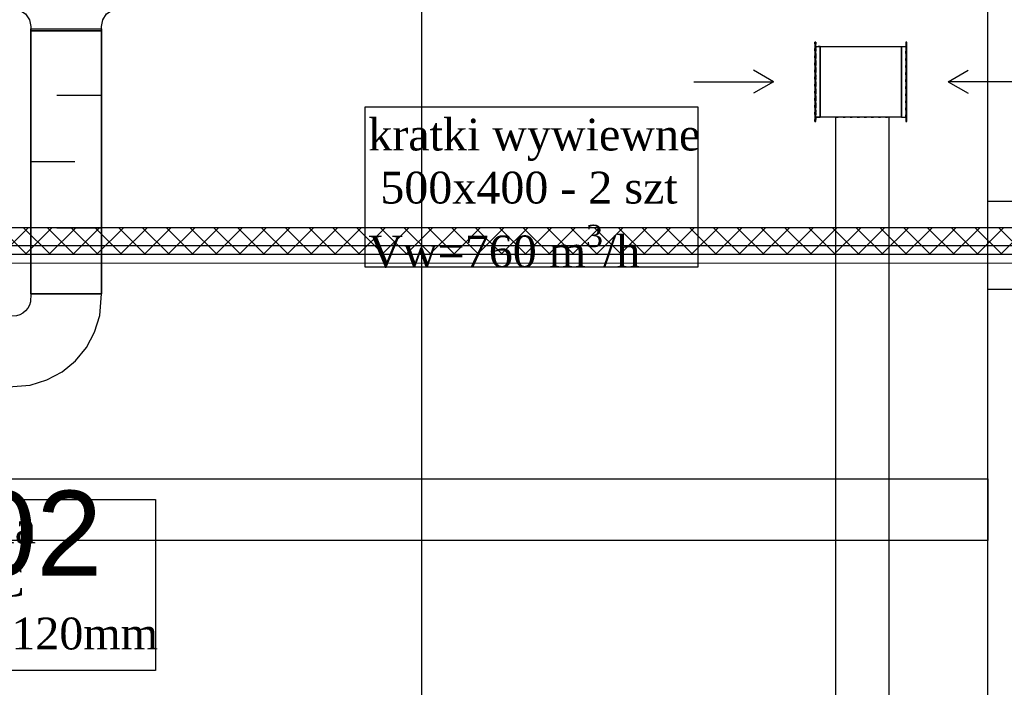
# Model space of a CAD drawing. Header units: centimetres. Extents: x -149939 to 48626, y -46000 to 152985.
# Tile 237 of 256: x 7197 to 12773, y 26499 to 30277. Entities that reach past the tile are written whole.
import ezdxf

# ---------------------------------------------------------------- set-up
doc = ezdxf.new("R2010")
doc.units = ezdxf.units.CM
doc.header["$LTSCALE"] = 50
doc.header["$PDMODE"] = 35
doc.header["$PDSIZE"] = 0.1
for name, pattern in [('CADVENT_HIDDEN', [0.8, 0.25, -0.55]), ('Kondygnacja  -0_5$0$HIDDEN', [9.525, 6.35, -3.175]), ('Kondygnacja  -0_5$0$HIDDEN2', [4.7625, 3.175, -1.5875]), ('Osie rzutów$0$DASHDOT2', [12.7, 6.35, -3.175, 0, -3.175])]:
    doc.linetypes.add(name, pattern=pattern)
doc.layers.get('0').update_dxf_attribs({"color": 8})
doc.layers.get('DEFPOINTS').update_dxf_attribs({"color": 8})
for name, color, linetype in [('bgde-nawiewEXP', 7, 'Continuous'), ('bgde-wywiewEXP', 5, 'Continuous'), ('bgde-wywiewHIDDEN', 7, 'Continuous'), ('bgde_AJ_opis', 7, 'Continuous'), ('bgde_AJ_strzałki', 7, 'Continuous'), ('bgde_tlumik', 7, 'Continuous'), ('Kondygnacja  -0_5$0$ARCH_GK', 8, 'Continuous'), ('Kondygnacja  -0_5$0$ARCH_KONSTR_POWYŻEJ RZUTU', 8, 'Kondygnacja  -0_5$0$HIDDEN'), ('Kondygnacja  -0_5$0$ARCH_KONSTR_POWYŻEJ RZUTU_IST', 8, 'Kondygnacja  -0_5$0$HIDDEN2'), ('Osie rzutów$0$ARCH_INFO_OSIE_IST', 8, 'Osie rzutów$0$DASHDOT2'), ('Osie rzutów$0$ARCH_INFO_OSIE_OPISY_IST', 8, 'Continuous')]:
    doc.layers.add(name, color=color, linetype=linetype)
for name, color, linetype, lineweight in [('Kondygnacja  -0_5$0$ARCH_INFO_WYMIARY', 8, 'Continuous', 9), ('Kondygnacja  -0_5$0$ARCH_WIDOK', 8, 'Continuous', 13), ('RFCU', 6, 'Continuous', 30)]:
    doc.layers.add(name, color=color, linetype=linetype, lineweight=lineweight)
doc.styles.add('Arial', font='ARIAL.TTF')
doc.styles.add('Kondygnacja  -0_5$0$Romans', font='Romans.shx', dxfattribs={"width": 0.7})
doc.dimstyles.new('Kondygnacja  -0_5$0$Wymiary 1-100', dxfattribs={"dimtxt": 12, "dimasz": 10, "dimexe": 5, "dimexo": 0, "dimgap": 4, "dimtad": 1, "dimrnd": 0.5, "dimzin": 12, "dimdsep": 46, "dimtxsty": 'Kondygnacja  -0_5$0$Romans', "dimblk": 'Kondygnacja  -0_5$0$_Oblique', "dimcen": 10, "dimdle": 10, "dimclrt": 55, "dimazin": 0, "dimtfac": 1, "dimtmove": 1, "dimatfit": 3, "dimfxl": 8, "dimfxlon": 1, "dimtolj": 1, "dimtzin": 0, "dimarcsym": 0})

# ---------------------------------------------------------------- blocks, each defined once
blk = doc.blocks.new('Osie rzutów')
at = {"layer": 'Osie rzutów$0$ARCH_INFO_OSIE_IST', "ltscale": 10}
for p, q in [((12860, 12510), (12860, 4623.26)), ((4436.04, 7400), (15156.54, 7400))]:
    blk.add_line(p, q, dxfattribs=at)
blk = doc.blocks.new('Kondygnacja  -0_5$0$konstrukcja istniejąca -0.5')
at = {"layer": 'Kondygnacja  -0_5$0$ARCH_KONSTR_POWYŻEJ RZUTU_IST', "ltscale": 10}
for p, q in [((13382, 7425), (13432, 7425)), ((13382, 7375), (13382, 7425)), ((13432, 7375), (13382, 7375))]:
    blk.add_line(p, q, dxfattribs=at)
for points in [[(13382, 7425), (13382, 8575)], [(13382, 6225), (13382, 7375)], [(12338, 7267.89), (13382, 7267.89), (13382, 7232.89), (12338, 7232.89)]]:
    blk.add_lwpolyline(points, dxfattribs=at)
blk = doc.blocks.new('Kondygnacja  -0_5$0$_Oblique')
at = {"color": 0, "linetype": 'ByBlock', "lineweight": -2}
blk.add_line((-0.5, -0.5), (0.5, 0.5), dxfattribs=at)
blk = doc.blocks.new('*D197')
at = {"layer": 'DEFPOINTS', "color": 0}
for p in [(9196, 79785), (9474.1, 79785), (9196, 12690)]:
    blk.add_point(p, dxfattribs=at)
at = {"layer": 'Kondygnacja  -0_5$0$ARCH_INFO_WYMIARY', "color": 0, "lineweight": -2}
for p, q in [((9474.1, 12680), (9474.1, 79795)), ((9466.1, 79785), (9479.1, 79785)), ((9466.1, 12690), (9479.1, 12690))]:
    blk.add_line(p, q, dxfattribs=at)
at = {"layer": 'Kondygnacja  -0_5$0$ARCH_INFO_WYMIARY', "color": 0, "linetype": 'ByBlock', "lineweight": -2, "xscale": 10, "yscale": 10, "zscale": 10}
for p, rotation in [((9474.1, 79785), 90), ((9474.1, 12690), 270)]:
    blk.add_blockref('Kondygnacja  -0_5$0$_Oblique', p, dxfattribs=dict(at, rotation=rotation))
at = {"layer": 'Kondygnacja  -0_5$0$ARCH_INFO_WYMIARY', "color": 55, "insert": (9464.1, 46237.5), "char_height": 12, "attachment_point": 5, "rotation": 90, "style": 'Kondygnacja  -0_5$0$Romans'}
blk.add_mtext('\\A1;67095', dxfattribs=at)
blk = doc.blocks.new('*D212')
at = {"layer": 'DEFPOINTS', "color": 0}
for p in [(-30586.3, 81900), (-30681.1, 12489.5), (9064, 12489.5)]:
    blk.add_point(p, dxfattribs=at)
at = {"layer": 'Kondygnacja  -0_5$0$ARCH_INFO_WYMIARY', "color": 0, "lineweight": -2}
for p, q in [((-30681.1, 81910), (-30681.1, 12479.5)), ((-30673.1, 81900), (-30686.1, 81900)), ((-30673.1, 12489.5), (-30686.1, 12489.5))]:
    blk.add_line(p, q, dxfattribs=at)
at = {"layer": 'Kondygnacja  -0_5$0$ARCH_INFO_WYMIARY', "color": 0, "linetype": 'ByBlock', "lineweight": -2, "xscale": 10, "yscale": 10, "zscale": 10}
for p, rotation in [((-30681.1, 81900), 90), ((-30681.1, 12489.5), 270)]:
    blk.add_blockref('Kondygnacja  -0_5$0$_Oblique', p, dxfattribs=dict(at, rotation=rotation))
at = {"layer": 'Kondygnacja  -0_5$0$ARCH_INFO_WYMIARY', "color": 55, "insert": (-30691.1, 47194.8), "char_height": 12, "attachment_point": 5, "rotation": 90, "style": 'Kondygnacja  -0_5$0$Romans'}
blk.add_mtext('\\A1;69410.5', dxfattribs=at)
blk = doc.blocks.new('strzałki2')
at = {"layer": 'bgde_AJ_strzałki'}
for p, q in [((0, 686.6), (-64.9, 574.6, 1393)), ((0, 236.6), (0, 686.6)), ((0, 686.6), (64.9, 574.6, 1393))]:
    blk.add_line(p, q, dxfattribs=at)
blk = doc.blocks.new('t42')
at = {"layer": 'bgde_tlumik'}
for p, q in [((7407.5, 29850), (7657.5, 29850)), ((7260, 29475), (7510, 29475)), ((7407.5, 29100), (7657.5, 29100))]:
    blk.add_line(p, q, dxfattribs=at)
blk.add_lwpolyline([(7660, 28725), (7260, 28725), (7260, 30225), (7660, 30225)], close=True, dxfattribs=at)

msp = doc.modelspace()

# ---------------------------------------------------------------- hatches: boundary and pattern name
at = {"layer": 'Kondygnacja  -0_5$0$ARCH_GK', "linetype": 'Continuous'}
h = msp.add_hatch(dxfattribs=at)
h.set_pattern_fill('ANSI37', color=256, scale=30, angle=-360, style=0)
h.set_pattern_definition([(45, (-121140, -45000), (-67.35192, 67.35192), []), (135, (-121140, -45000), (-67.35192, -67.35192), [])])
h.paths.add_polyline_path([(13105, 28950), (13105, 29100), (3945, 29100), (3870, 29062.5), (3870, 28950)], flags=0)
h.paths.add_polyline_path([(3870, 28950), (3870, 29062.5), (3795, 29100), (1815, 29100), (1815, 28950)], flags=0)

# ---------------------------------------------------------------- linework, layer by layer
at = {"layer": 'bgde-nawiewEXP', "linetype": 'Continuous'}
for points in [[(5782.767, 30338.607), (5792.767, 30338.607), (5792.767, 30738.607), (7134.997, 30738.607), (7134.997, 30338.607), (7159.997, 30338.607), (7198.266, 30330.994), (7230.708, 30309.317), (7252.385, 30276.875), (7259.997, 30238.607), (7259.997, 28725), (7659.997, 28725), (7659.997, 30213.607), (7259.997, 30213.607), (7659.997, 30213.607), (7659.997, 30238.607), (7667.609, 30276.875), (7689.287, 30309.317), (7721.729, 30330.994), (7759.997, 30338.607), (7784.997, 30338.607), (7784.997, 30738.607), (7134.997, 30738.607)], [(6934.997, 28550), (6934.997, 28250), (7134.997, 28200), (7257.543, 28209.607), (7351.34, 28238.06), (7437.784, 28284.266), (7513.553, 28346.447), (7575.735, 28422.216), (7621.94, 28508.66), (7650.393, 28602.457), (7660.001, 28724.998), (7260.001, 28725.002), (7258.079, 28680.493), (7252.388, 28661.734), (7243.147, 28644.444), (7230.71, 28629.29), (7215.556, 28616.854), (7198.267, 28607.612), (7179.507, 28601.922), (7134.997, 28600), (7134.997, 28200), (7134.997, 28600), (6934.997, 28550), (6934.997, 28250)]]:
    msp.add_lwpolyline(points, dxfattribs=at)
at = {"layer": 'bgde-wywiewEXP', "linetype": 'Continuous'}
for points in [[(11700.544, 29700.593), (11706.544, 29700.593), (11706.544, 30150.593), (11700.544, 30150.593)], [(12214.544, 29700.593), (12220.544, 29700.593), (12220.544, 30150.593), (12214.544, 30150.593)]]:
    msp.add_lwpolyline(points, close=True, dxfattribs=at)
for points in [[(11706.544, 30125.593), (11730.544, 30125.593), (11730.544, 29725.593), (11730.544, 30125.593), (12190.544, 30125.593), (12190.544, 29725.593), (11706.544, 29725.593)], [(11730.544, 29725.593), (11730.544, 30125.593)], [(12190.544, 29725.593), (12190.544, 30125.593), (12214.544, 30125.593)], [(11706.544, 29725.593), (11730.544, 29725.593)], [(11819.915, 26403.234), (11819.915, 29725.593)], [(12119.915, 29725.593), (12119.915, 26403.234)], [(12190.544, 29725.593), (12214.544, 29725.593)]]:
    msp.add_lwpolyline(points, dxfattribs=at)
at = {"layer": 'bgde-wywiewHIDDEN', "linetype": 'CADVENT_HIDDEN'}
for points in [[(11700.544, 29700.593), (11700.544, 30150.593), (11706.544, 30150.593), (11706.544, 29725.593), (11706.544, 30125.593), (11706.544, 29700.593)], [(12214.544, 30150.593), (12214.544, 30150.593)], [(11706.544, 29725.593), (11706.544, 29725.593)], [(12190.544, 29725.593), (12190.544, 29725.593)], [(11700.544, 29700.593), (11700.544, 29700.593)], [(11706.544, 29700.593), (11706.544, 29700.593)]]:
    msp.add_lwpolyline(points, close=True, dxfattribs=at)
for points in [[(11706.544, 29725.593), (11730.544, 29725.593), (11730.544, 30125.593), (11706.544, 30125.593)], [(12190.544, 29725.593), (12190.544, 30125.593), (12214.544, 30125.593), (12214.544, 29725.593), (12214.544, 30125.593), (12214.544, 29700.593), (12220.544, 29700.593), (12220.544, 30150.593), (12214.544, 30150.593), (12214.544, 30125.593)], [(11819.915, 29725.593), (12119.915, 29725.593)], [(12190.544, 29725.593), (12214.544, 29725.593)]]:
    msp.add_lwpolyline(points, dxfattribs=at)
at = {"layer": 'bgde_AJ_opis', "elevation": 1920}
for points in [[(9152.935, 29784.012), (11036.853, 29784.012), (11036.853, 28876.375), (9152.935, 28876.375)], [(5044.686, 27562.347), (7967.035, 27562.347), (7967.035, 26594.436), (5044.686, 26594.436)]]:
    msp.add_lwpolyline(points, close=True, dxfattribs=at)
at = {"layer": 'Kondygnacja  -0_5$0$ARCH_GK', "linetype": 'Continuous'}
for p, q in [((13105, 29100), (3795, 29100)), ((1815, 28950), (13105, 28950))]:
    msp.add_line(p, q, dxfattribs=at)
at = {"layer": 'Kondygnacja  -0_5$0$ARCH_WIDOK'}
msp.add_lwpolyline([(1815, 28900), (13105, 28900)], dxfattribs=at)

# ---------------------------------------------------------------- block references
at = {"layer": 'bgde_AJ_strzałki', "xscale": -1, "rotation": 270}
msp.add_blockref('strzałki2', (10778.957, 29925.593, 530), dxfattribs=at)
at = {"layer": 'bgde_AJ_strzałki', "rotation": 90}
msp.add_blockref('strzałki2', (13142.137, 29925.593, 530), dxfattribs=at)
at = {"layer": 'bgde_tlumik'}
msp.add_blockref('t42', (0, 0), dxfattribs=at)
at = {"layer": 'Kondygnacja  -0_5$0$ARCH_KONSTR_POWYŻEJ RZUTU', "xscale": 10, "yscale": 10, "zscale": 10}
msp.add_blockref('Kondygnacja  -0_5$0$konstrukcja istniejąca -0.5', (-121140, -45000), dxfattribs=at)
at = {"layer": 'Osie rzutów$0$ARCH_INFO_OSIE_OPISY_IST', "color": 30, "xscale": 10, "yscale": 10, "zscale": 10}
msp.add_blockref('Osie rzutów', (-121140, -45000), dxfattribs=at)

# ---------------------------------------------------------------- texts
at = {"layer": 'bgde_AJ_opis', "char_height": 180, "attachment_point": 1}
for s, insert, width in [('\\A1;{\\fTimes New Roman|b0|i0|c238|p18;kratki wywiewne  500x400 - 2 szt \\PVw=760 m\\H0.7x;\\S3^ ;\\H1.4286x;/h}', (9171.602, 29716.826, 1920), 1876.31307), ('\\A1;{\\fTimes New Roman|b0|i0|c238|p18;Nagrzewnica wodna \\PQ=8,95kW; 60/45C\\PAxBxH=530x480x120mm}', (5063.353, 27493.198, 1920), 2731.46614)]:
    msp.add_mtext(s, dxfattribs=dict(at, insert=insert, width=width))
at = {"layer": 'RFCU', "insert": (4609.249, 27611.439), "char_height": 480, "width": 10742.22846, "attachment_point": 1, "style": 'Arial'}
msp.add_mtext('RNCH102', dxfattribs=at)

# ---------------------------------------------------------------- dimensions: what is measured, and where the dimension line sits
at = {"layer": 'Kondygnacja  -0_5$0$ARCH_INFO_WYMIARY'}
for base, p1, p2, picture, middle in [((-30681.114, 12489.5), (-30586.301, 81900), (9064, 12489.5), '*D212', (-30691.114, 47194.75)), ((9474.093, 79785), (9196, 12690), (9196, 79785), '*D197', (9464.093, 46237.5))]:
    dim = msp.add_linear_dim(base=base, p1=p1, p2=p2, angle=90, dimstyle='Kondygnacja  -0_5$0$Wymiary 1-100', dxfattribs=at)
    dim.commit()
    dim.dimension.update_dxf_attribs({"geometry": picture, "text_midpoint": middle})

doc.saveas('drawing.dxf')
